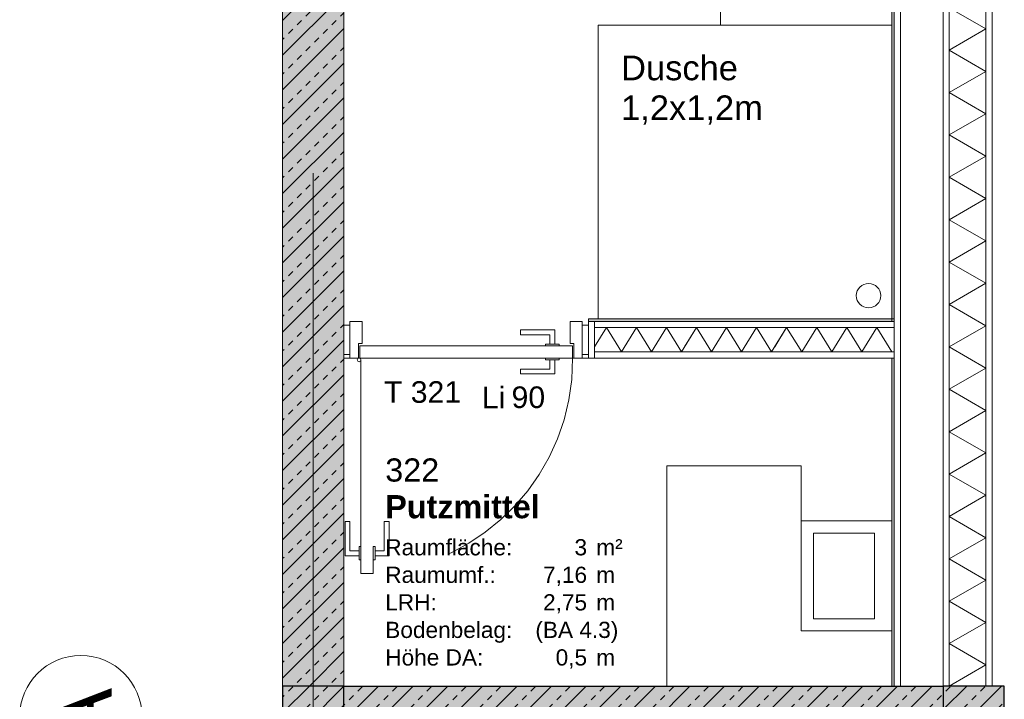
# Model space of a CAD drawing. Header units: metres. Extents: x -49 to 152, y -127 to 99.
# Tile 161 of 177: x 42.6 to 46.63, y -21.53 to -18.75. Entities that reach past the tile are written whole.
import ezdxf
from ezdxf.enums import TextEntityAlignment as Align

# ---------------------------------------------------------------- set-up
doc = ezdxf.new("R2010")
doc.units = ezdxf.units.M
for name, pattern in [('Achsen 01', [5.291531, 3.175, -1.058062, 0.352704, -0.705764]), ('gestrichelt - 01', [2, 1, -1]), ('Raster 01', [2, 1, -1])]:
    doc.linetypes.add(name, pattern=pattern)
for name, color, linetype, lineweight, true_color in [('013_Beton und Stahlbetonarbeiten-000 Sichtbeton-333 Außenstütze', 5, 'Continuous', 5, 0x0000ff), ('013_Beton und Stahlbetonarbeiten-000 Sichtbeton-334 Außenwandöf', 5, 'Continuous', 5, 0x0000ff), ('039_Trockenbauarbeiten-340 Dämmung', 7, 'Continuous', 9, 0xc0c0c0), ('045_Sanitärausstattung-allg.', 9, 'Continuous', 9, 0x808080), ('AV1-Achsen', 1, 'Achsen 01', 18, 0xff0000), ('AV1-Stempel-Türnummern', 7, 'Continuous', 100, 0x02abea)]:
    doc.layers.add(name, color=color, linetype=linetype, lineweight=lineweight, true_color=true_color)
for name, color, linetype, lineweight in [('013_Beton und Stahlbetonarbeiten-330 Außenstützen', 7, 'Continuous', 25), ('013_Beton und Stahlbetonarbeiten-330 Außenwände', 7, 'Continuous', 25), ('013_Beton und Stahlbetonarbeiten-340 Innenwände', 7, 'Continuous', 18), ('024_Fliesen_Plattenarbeiten-340 Fliesen', 7, 'Continuous', 9), ('027_Tischlerarbeiten-340 Innentüren', 7, 'Continuous', 9), ('031_Metallbauarbeiten-340 Innentüren _ Elemente', 7, 'Continuous', 9), ('039_Trockenbauarbeiten-340 Gipskarton', 7, 'Continuous', 9), ('_OG 3 (2D)', 7, 'Continuous', 9), ('AV1-Stempel-Raumstempel', 7, 'Continuous', 9), ('Keine', 7, 'Continuous', 9)]:
    doc.layers.add(name, color=color, linetype=linetype, lineweight=lineweight)
doc.styles.add('Arial', font='arial.ttf')
doc.styles.add('Arial (bold)', font='arialbd.ttf')
pattern_1 = [(45, (0, 0), (0.07071068, -0.07071068), [0.025, -0.025])]
pattern_2 = [(-135, (0.03106, -0.03313), (0.07071068, -0.07071068), [])]

# ---------------------------------------------------------------- blocks, each defined once
blk = doc.blocks.new('Group-747')
at = {"color": 255, "linetype": 'Continuous', "lineweight": 5}
blk.add_wipeout([(-21.475, 13.45), (-16.325, 13.45), (-16.325, 13.6), (-21.475, 13.6)], dxfattribs=at).dxf.layer = '039_Trockenbauarbeiten-340 Dämmung'
blk = doc.blocks.new('Group-748')
at = {"layer": '039_Trockenbauarbeiten-340 Dämmung', "transparency": 33554687, "flags": 128}
blk.add_lwpolyline([(-21.475, 13.6), (-21.3884, 13.45), (-21.3018, 13.6), (-21.2152, 13.45), (-21.1286, 13.6), (-21.042, 13.45), (-20.9554, 13.6), (-20.8688, 13.45), (-20.7822, 13.6), (-20.6956, 13.45), (-20.609, 13.6), (-20.5224, 13.45), (-20.4358, 13.6), (-20.3492, 13.45), (-20.2626, 13.6), (-20.176, 13.45), (-20.0894, 13.6), (-20.0028, 13.45), (-19.9162, 13.6), (-19.8296, 13.45), (-19.7429, 13.6), (-19.6563, 13.45), (-19.5697, 13.6), (-19.4831, 13.45), (-19.3965, 13.6), (-19.3099, 13.45), (-19.2233, 13.6), (-19.1367, 13.45), (-19.0501, 13.6), (-18.9635, 13.45), (-18.8769, 13.6), (-18.7903, 13.45), (-18.7037, 13.6), (-18.6171, 13.45), (-18.5305, 13.6), (-18.4439, 13.45), (-18.3573, 13.6), (-18.2707, 13.45), (-18.1841, 13.6), (-18.0975, 13.45), (-18.0109, 13.6), (-17.9243, 13.45), (-17.8377, 13.6), (-17.7511, 13.45), (-17.6645, 13.6), (-17.5779, 13.45), (-17.4913, 13.6), (-17.4047, 13.45), (-17.3181, 13.6), (-17.2315, 13.45), (-17.1449, 13.6), (-17.0583, 13.45), (-16.9717, 13.6), (-16.8851, 13.45), (-16.7985, 13.6), (-16.7119, 13.45), (-16.6253, 13.6), (-16.5387, 13.45), (-16.4521, 13.6), (-16.3655, 13.45), (-16.325, 13.5201)], dxfattribs=at)
blk = doc.blocks.new('Group-749')
at = {"layer": '039_Trockenbauarbeiten-340 Dämmung'}
blk.add_blockref('Group-747', (0, 0), dxfattribs=at)
at = {"layer": '039_Trockenbauarbeiten-340 Dämmung', "transparency": 33554687}
blk.add_blockref('Group-748', (0, 0), dxfattribs=at)
blk = doc.blocks.new('Parametric Object-95')
at = {"layer": '039_Trockenbauarbeiten-340 Dämmung', "color": 7, "transparency": 33554687}
blk.add_blockref('Group-749', (0, 0), dxfattribs=at)
at = {"layer": '039_Trockenbauarbeiten-340 Dämmung', "color": 0, "flags": 1}
for tag in ['IFC_UUID', 'instanceID', 'prm0_name', 'prm0_type', 'prm0_value', 'prm1_name', 'prm1_type', 'prm1_value', 'prm2_name', 'prm2_type', 'prm2_value', 'prm3_name', 'prm3_type', 'prm3_value', 'prm4_name', 'prm4_type', 'prm4_value', 'prm5_name', 'prm5_type', 'prm5_value', 'prm6_name', 'prm6_type', 'prm6_value']:
    blk.add_attdef(tag, (46.4, -21.475), '', height=0.00018, dxfattribs=at)
blk = doc.blocks.new('Group-753')
at = {"color": 255}
blk.add_wipeout([(44.965, -18.775), (46.165, -18.775), (46.165, -19.975), (44.965, -19.975)], dxfattribs=at).dxf.layer = '045_Sanitärausstattung-allg.'
at = {"layer": '045_Sanitärausstattung-allg.', "flags": 128}
blk.add_lwpolyline([(44.965, -18.775), (46.165, -18.775), (46.165, -19.975), (44.965, -19.975)], close=True, dxfattribs=at)
at = {"color": 255}
blk.add_wipeout([(46.07, -19.83), (46.1054, -19.8446), (46.12, -19.88), (46.1054, -19.9154), (46.07, -19.93), (46.0346, -19.9154), (46.02, -19.88), (46.0346, -19.8446)], dxfattribs=at).dxf.layer = '045_Sanitärausstattung-allg.'
at = {"layer": '045_Sanitärausstattung-allg.'}
blk.add_circle((46.07, -19.88), 0.05, dxfattribs=at)
blk = doc.blocks.new('Group-755')
at = {"layer": '045_Sanitärausstattung-allg.', "linetype": 'Raster 01', "flags": 128}
blk.add_lwpolyline([(46.165, -18.775), (45.465, -18.775), (45.465, -17.875), (46.165, -17.875)], close=True, dxfattribs=at)
blk = doc.blocks.new('Group-757')
at = {"color": 255, "linetype": 'Continuous', "lineweight": 5}
blk.add_wipeout([(46.1647, -20.01), (44.95, -20.01), (44.95, -20.11), (46.1647, -20.11)], dxfattribs=at).dxf.layer = '039_Trockenbauarbeiten-340 Dämmung'
blk = doc.blocks.new('Group-758')
at = {"layer": '039_Trockenbauarbeiten-340 Dämmung', "transparency": 33554687, "flags": 128}
for points in [[(45.4284, -20.11), (45.367, -20.01), (45.3057, -20.11), (45.2443, -20.01), (45.1829, -20.11), (45.1215, -20.01), (45.0601, -20.11), (44.9988, -20.01), (44.95, -20.0894)], [(45.7967, -20.11), (45.7353, -20.01), (45.6739, -20.11), (45.6126, -20.01), (45.5512, -20.11), (45.4898, -20.01), (45.4284, -20.11), (45.367, -20.01), (45.3183, -20.0894)], [(46.165, -20.11), (46.1036, -20.01), (46.0422, -20.11), (45.9809, -20.01), (45.9195, -20.11), (45.8581, -20.01), (45.7967, -20.11), (45.7353, -20.01), (45.6866, -20.0894)]]:
    blk.add_lwpolyline(points, dxfattribs=at)
blk = doc.blocks.new('Group-759')
at = {"layer": '039_Trockenbauarbeiten-340 Dämmung'}
blk.add_blockref('Group-757', (0, 0), dxfattribs=at)
at = {"layer": '039_Trockenbauarbeiten-340 Dämmung', "transparency": 33554687}
blk.add_blockref('Group-758', (0, 0), dxfattribs=at)
blk = doc.blocks.new('Türnummer 2 - Innentür')
at = {"layer": '031_Metallbauarbeiten-340 Innentüren _ Elemente', "char_height": 0.08826, "attachment_point": 8, "line_spacing_factor": 0.965511, "style": 'Arial'}
for s, insert in [('Li', (0, -0.0671)), ('90', (0.1423, -0.0671))]:
    blk.add_mtext(s, dxfattribs=dict(at, insert=insert))
at = {"layer": '031_Metallbauarbeiten-340 Innentüren _ Elemente', "style": 'Arial'}
blk.add_attdef('Türnummer', text='', height=0.0883, dxfattribs=at).set_placement((-0.2903, -0.071), align=Align.BOTTOM_CENTER)
at = {"layer": '031_Metallbauarbeiten-340 Innentüren _ Elemente', "color": 7, "transparency": 33554687, "style": 'Arial'}
blk.add_attdef('Schallschutzklasse', text='', height=0.0883, dxfattribs=at).set_placement((-0.1763, -0.2296), align=Align.BOTTOM_CENTER)
at = {"layer": 'Keine', "color": 0, "flags": 1}
for tag, p in [('Lichte_Breite', (-0.4481, -0.3885)), ('Panikfunktion', (-0.4481, -0.5473)), ('AT-Nr.', (-0.4481, -0.7062))]:
    blk.add_attdef(tag, p, '', height=0.0883, dxfattribs=at)
blk = doc.blocks.new('COE - Innentür 1.00 _ 0.15')
at = {"layer": '027_Tischlerarbeiten-340 Innentüren', "color": 253, "linetype": 'gestrichelt - 01', "lineweight": 9, "transparency": 33554687, "flags": 128}
for points in [[(0.8825, 0.9375), (0.8625, 0.9375), (0.8625, 0.975), (0.7425, 0.975), (0.7425, 0.995), (0.8825, 0.995)], [(0.085, 0.93), (0.955, 0.93), (0.955, 0.88), (0.085, 0.88)], [(0.845, 0.93), (0.845, 0.9375), (0.9, 0.9375), (0.9, 0.93)], [(0.8825, 0.8725), (0.8625, 0.8725), (0.8625, 0.835), (0.7425, 0.835), (0.7425, 0.815), (0.8825, 0.815)], [(0.845, 0.8725), (0.845, 0.88), (0.9, 0.88), (0.9, 0.8725)]]:
    blk.add_lwpolyline(points, close=True, dxfattribs=at)
at = {"layer": '027_Tischlerarbeiten-340 Innentüren', "color": 253, "linetype": 'gestrichelt - 01', "lineweight": 9, "transparency": 33554687}
blk.add_arc((0.0825, 0.9375), 0.8725, 269.5581, 356.6163, dxfattribs=at)
at = {"color": 255}
for points in [[(-0.06, 1), (0.06, 1), (0.06, 0.975), (-0.06, 0.975)], [(-0.06, 0.025), (0.06, 0.025), (0.06, 0), (-0.06, 0)]]:
    blk.add_wipeout(points, dxfattribs=at).dxf.layer = '027_Tischlerarbeiten-340 Innentüren'
at = {"layer": '027_Tischlerarbeiten-340 Innentüren', "flags": 128}
for points in [[(-0.06, 1), (0.06, 1), (0.06, 0.975), (-0.06, 0.975)], [(-0.06, 0.025), (0.06, 0.025), (0.06, 0), (-0.06, 0)]]:
    blk.add_lwpolyline(points, close=True, dxfattribs=at)
at = {"color": 255}
blk.add_wipeout([(0.075, 0.06), (0.015, 0.06), (0.015, 0.075), (-0.075, 0.075), (-0.075, 0.025), (0.075, 0.025)], dxfattribs=at).dxf.layer = '027_Tischlerarbeiten-340 Innentüren'
at = {"layer": '027_Tischlerarbeiten-340 Innentüren', "flags": 128}
blk.add_lwpolyline([(0.075, 0.06), (0.015, 0.06), (0.015, 0.075), (-0.075, 0.075), (-0.075, 0.025), (0.075, 0.025)], close=True, dxfattribs=at)
at = {"color": 255}
blk.add_wipeout([(0.075, 0.935), (0.075, 0.065), (0.025, 0.065), (0.025, 0.935)], dxfattribs=at).dxf.layer = '027_Tischlerarbeiten-340 Innentüren'
at = {"layer": '027_Tischlerarbeiten-340 Innentüren', "flags": 128}
blk.add_lwpolyline([(0.075, 0.935), (0.075, 0.065), (0.025, 0.065), (0.025, 0.935)], close=True, dxfattribs=at)
at = {"color": 255}
for points in [[(0.075, 0.94), (0.015, 0.94), (0.015, 0.925), (-0.075, 0.925), (-0.075, 0.975), (0.075, 0.975)], [(0.0175, 0.1375), (0.0175, 0.1575), (-0.02, 0.1575), (-0.02, 0.2775), (-0.04, 0.2775), (-0.04, 0.1375)], [(0.0825, 0.1375), (0.0825, 0.1575), (0.12, 0.1575), (0.12, 0.2775), (0.14, 0.2775), (0.14, 0.1375)]]:
    blk.add_wipeout(points, dxfattribs=at).dxf.layer = '027_Tischlerarbeiten-340 Innentüren'
at = {"layer": '027_Tischlerarbeiten-340 Innentüren', "flags": 128}
for points in [[(0.075, 0.94), (0.015, 0.94), (0.015, 0.925), (-0.075, 0.925), (-0.075, 0.975), (0.075, 0.975)], [(0.0175, 0.1375), (0.0175, 0.1575), (-0.02, 0.1575), (-0.02, 0.2775), (-0.04, 0.2775), (-0.04, 0.1375)], [(0.0825, 0.1375), (0.0825, 0.1575), (0.12, 0.1575), (0.12, 0.2775), (0.14, 0.2775), (0.14, 0.1375)]]:
    blk.add_lwpolyline(points, close=True, dxfattribs=at)
at = {"color": 255}
for points in [[(0.09, 0.9375), (0.0878, 0.9322), (0.0825, 0.93), (0.0772, 0.9322), (0.075, 0.9375), (0.0772, 0.9428), (0.0825, 0.945), (0.0878, 0.9428)], [(0.0175, 0.175), (0.025, 0.175), (0.025, 0.12), (0.0175, 0.12)], [(0.075, 0.175), (0.0825, 0.175), (0.0825, 0.12), (0.075, 0.12)]]:
    blk.add_wipeout(points, dxfattribs=at).dxf.layer = '027_Tischlerarbeiten-340 Innentüren'
at = {"layer": '027_Tischlerarbeiten-340 Innentüren', "flags": 128}
for points in [[(0.0175, 0.175), (0.025, 0.175), (0.025, 0.12), (0.0175, 0.12)], [(0.075, 0.175), (0.0825, 0.175), (0.0825, 0.12), (0.075, 0.12)]]:
    blk.add_lwpolyline(points, close=True, dxfattribs=at)
at = {"layer": '027_Tischlerarbeiten-340 Innentüren'}
blk.add_circle((0.0825, 0.9375), 0.0075, dxfattribs=at)
blk = doc.blocks.new('Group-760')
at = {"layer": '045_Sanitärausstattung-allg.', "linetype": 'Raster 01', "flags": 128}
blk.add_lwpolyline([(45.245, -20.575), (45.795, -20.575), (45.795, -21.475), (45.245, -21.475)], close=True, dxfattribs=at)
at = {"color": 255}
blk.add_wipeout([(45.795, -20.8), (46.165, -20.8), (46.165, -21.25), (45.795, -21.25)], dxfattribs=at).dxf.layer = '045_Sanitärausstattung-allg.'
at = {"layer": '045_Sanitärausstattung-allg.', "flags": 128}
blk.add_lwpolyline([(45.795, -20.8), (46.165, -20.8), (46.165, -21.25), (45.795, -21.25)], close=True, dxfattribs=at)
at = {"color": 255}
blk.add_wipeout([(45.845, -20.85), (46.095, -20.85), (46.095, -21.2), (45.845, -21.2)], dxfattribs=at).dxf.layer = '045_Sanitärausstattung-allg.'
at = {"layer": '045_Sanitärausstattung-allg.', "flags": 128}
blk.add_lwpolyline([(45.845, -20.85), (46.095, -20.85), (46.095, -21.2), (45.845, -21.2)], close=True, dxfattribs=at)
blk = doc.blocks.new('Raumstempel - Symbol - 2')
at = {"layer": 'AV1-Stempel-Raumstempel', "attachment_point": 1, "line_spacing_factor": 0.969524, "style": 'Arial'}
for s, insert, char_height in [('Raumfläche:', (0.15, -0.5049), 0.066198), ('m²', (1.0125, -0.5049), 0.0662), ('Raumumf.:', (0.15, -0.6174), 0.0662), ('m', (1.0125, -0.6174), 0.0662), ('LRH:', (0.15, -0.7299), 0.0662), ('m', (1.0125, -0.7299), 0.0662), ('Bodenbelag:', (0.15, -0.8424), 0.066198), ('Höhe DA:', (0.15, -0.9549), 0.0662), ('m', (1.0125, -0.9549), 0.0662)]:
    blk.add_mtext(s, dxfattribs=dict(at, insert=insert, char_height=char_height))
at = {"layer": 'AV1-Stempel-Raumstempel'}
for tag, style, p in [('Raumnummer', 'Arial', (0.15, -0.175)), ('Raumname', 'Arial (bold)', (0.15, -0.325))]:
    blk.add_attdef(tag, text='', height=0.0946, dxfattribs=dict(at, style=style)).set_placement(p, align=Align.TOP_LEFT)
at = {"layer": 'AV1-Stempel-Raumstempel', "style": 'Arial'}
for tag, p in [('Raumfläche', (0.975, -0.5049)), ('Raumumfang', (0.975, -0.6174)), ('LRH', (0.975, -0.7299)), ('Bodendetail', (1.1028, -0.8424)), ('Höhe_DA', (0.975, -0.9549))]:
    blk.add_attdef(tag, text='', height=0.0662, dxfattribs=at).set_placement(p, align=Align.TOP_RIGHT)
at = {"layer": 'Keine', "color": 0, "flags": 1}
for tag, p in [('Bodenbelag', (0, -1.3327)), ('Decke', (0, -1.5029))]:
    blk.add_attdef(tag, p, '', height=0.0946, dxfattribs=at)
blk = doc.blocks.new('OG 3 (2D)')
at = {"layer": '013_Beton und Stahlbetonarbeiten-330 Außenstützen', "linetype": 'Continuous', "lineweight": 0, "true_color": 0xc0c0c0}
blk.add_hatch(color=9, dxfattribs=at).paths.add_polyline_path([(43.925, -21.475), (43.675, -21.475), (43.675, -21.725), (43.925, -21.725)])
at = {"layer": '013_Beton und Stahlbetonarbeiten-330 Außenstützen', "linetype": 'Continuous', "lineweight": 13}
h = blk.add_hatch(dxfattribs=at)
h.set_pattern_fill('Stahlbeton', color=251, style=0, pattern_type=2)
h.set_pattern_definition(pattern_1)
h.paths.add_polyline_path([(43.925, -21.475), (43.675, -21.475), (43.675, -21.725), (43.925, -21.725)])
h = blk.add_hatch(dxfattribs=at)
h.set_pattern_fill('Stahlbeton-1', color=251, style=0, pattern_type=2)
h.set_pattern_definition(pattern_2)
h.paths.add_polyline_path([(43.925, -21.475), (43.675, -21.475), (43.675, -21.725), (43.925, -21.725)])
at = {"layer": '013_Beton und Stahlbetonarbeiten-340 Innenwände', "linetype": 'Continuous', "lineweight": 0, "true_color": 0xc0c0c0}
blk.add_hatch(color=9, dxfattribs=at).paths.add_polyline_path([(43.675, -21.475), (43.675, -16.075), (43.925, -16.075), (43.925, -21.475)])
at = {"layer": '013_Beton und Stahlbetonarbeiten-340 Innenwände', "linetype": 'Continuous', "lineweight": 13}
h = blk.add_hatch(dxfattribs=at)
h.set_pattern_fill('Stahlbeton', color=251, style=0, pattern_type=2)
h.set_pattern_definition(pattern_1)
h.paths.add_polyline_path([(43.675, -21.475), (43.675, -16.075), (43.925, -16.075), (43.925, -21.475)])
h = blk.add_hatch(dxfattribs=at)
h.set_pattern_fill('Stahlbeton-1', color=251, style=0, pattern_type=2)
h.set_pattern_definition(pattern_2)
h.paths.add_polyline_path([(43.675, -21.475), (43.675, -16.075), (43.925, -16.075), (43.925, -21.475)])
at = {"layer": '013_Beton und Stahlbetonarbeiten-000 Sichtbeton-333 Außenstütze', "color": 30}
blk.add_solid([(43.875, -21.525), (43.925, -21.525), (43.875, -16.125), (43.925, -16.125)], dxfattribs=at)
at = {"layer": '013_Beton und Stahlbetonarbeiten-000 Sichtbeton-334 Außenwandöf', "color": 30}
blk.add_solid([(43.725, -21.725), (43.675, -21.725), (43.725, -16.325), (43.675, -16.325)], dxfattribs=at)
at = {"layer": '013_Beton und Stahlbetonarbeiten-330 Außenstützen', "flags": 128}
blk.add_lwpolyline([(43.925, -21.475), (43.675, -21.475), (43.675, -21.725), (43.925, -21.725)], close=True, dxfattribs=at)
at = {"layer": '013_Beton und Stahlbetonarbeiten-340 Innenwände', "flags": 128}
blk.add_lwpolyline([(43.675, -21.475), (43.675, -16.075), (43.925, -16.075), (43.925, -21.475)], close=True, dxfattribs=at)
at = {"layer": 'AV1-Achsen'}
blk.add_line((43.8, -22.555), (43.8, -14.65), dxfattribs=at)
at = {"layer": 'AV1-Achsen', "linetype": 'Continuous'}
blk.add_circle((42.85, -21.6), 0.25, dxfattribs=at)
at = {"layer": '039_Trockenbauarbeiten-340 Dämmung', "color": 7, "transparency": 33554687}
blk.add_blockref('Group-759', (0, 0), dxfattribs=at)
at = {"layer": '045_Sanitärausstattung-allg.', "color": 7}
blk.add_blockref('Group-753', (0, 0), dxfattribs=at)
at = {"layer": 'AV1-Stempel-Türnummern', "color": 7}
ref = blk.add_blockref('Türnummer 2 - Innentür', (44.537, -20.2733), dxfattribs=at)
ref.add_attrib('Türnummer', 'T 321', dxfattribs={"layer": '031_Metallbauarbeiten-340 Innentüren _ Elemente', "height": 0.08826, "style": 'Arial'}).set_placement((44.2467, -20.3443), align=Align.BOTTOM_CENTER)
at = {"layer": 'AV1-Achsen', "insert": (42.85, -21.6), "char_height": 0.2522, "attachment_point": 5, "rotation": 90, "line_spacing_factor": 0.969122, "style": 'Arial'}
blk.add_mtext('A', dxfattribs=at)
at = {"color": 255}
blk.add_wipeout([(46.55, -21.475), (46.55, -16.325), (46.4, -16.325), (46.4, -21.475)], dxfattribs=at).dxf.layer = '039_Trockenbauarbeiten-340 Dämmung'
at = {"layer": '039_Trockenbauarbeiten-340 Dämmung', "flags": 128}
blk.add_lwpolyline([(46.55, -21.475), (46.55, -16.325), (46.4, -16.325), (46.4, -21.475)], close=True, dxfattribs=at)
at = {"layer": '045_Sanitärausstattung-allg.'}
blk.add_blockref('Group-755', (0, 0), dxfattribs=at)
at = {"layer": 'Keine', "color": 8, "transparency": 33554687, "insert": (45.0584, -19.0403), "char_height": 0.10087, "attachment_point": 4, "line_spacing_factor": 0.969122, "style": 'Arial'}
blk.add_mtext('Dusche\\P1,2x1,2m', dxfattribs=at)
at = {"color": 255}
for points in [[(44.95, -19.985), (46.175, -19.985), (46.175, -20.01), (44.95, -20.01)], [(44.95, -20.11), (46.175, -20.11), (46.175, -20.135), (44.95, -20.135)]]:
    blk.add_wipeout(points, dxfattribs=at).dxf.layer = '039_Trockenbauarbeiten-340 Gipskarton'
at = {"layer": '039_Trockenbauarbeiten-340 Gipskarton', "flags": 128}
for points in [[(44.95, -19.985), (46.175, -19.985), (46.175, -20.01), (44.95, -20.01)], [(44.95, -20.11), (46.175, -20.11), (46.175, -20.135), (44.95, -20.135)]]:
    blk.add_lwpolyline(points, close=True, dxfattribs=at)
at = {"layer": '039_Trockenbauarbeiten-340 Dämmung', "rotation": 90}
blk.add_blockref('Parametric Object-95', (60, 0), dxfattribs=at)
at = {"color": 255}
for points in [[(46.4, -16.325), (46.375, -16.325), (46.375, -21.475), (46.4, -21.475)], [(46.575, -16.325), (46.55, -16.325), (46.55, -21.475), (46.575, -21.475)], [(44.925, -20.135), (44.925, -19.985), (44.95, -19.985), (44.95, -20.135)]]:
    blk.add_wipeout(points, dxfattribs=at).dxf.layer = '039_Trockenbauarbeiten-340 Gipskarton'
at = {"layer": '013_Beton und Stahlbetonarbeiten-330 Außenstützen', "linetype": 'Continuous', "lineweight": 0, "true_color": 0xc0c0c0}
blk.add_hatch(color=9, dxfattribs=at).paths.add_polyline_path([(46.625, -21.475), (46.375, -21.475), (46.375, -21.725), (46.625, -21.725)])
at = {"layer": '013_Beton und Stahlbetonarbeiten-330 Außenstützen', "linetype": 'Continuous', "lineweight": 13}
h = blk.add_hatch(dxfattribs=at)
h.set_pattern_fill('Stahlbeton', color=251, style=0, pattern_type=2)
h.set_pattern_definition(pattern_1)
h.paths.add_polyline_path([(46.625, -21.475), (46.375, -21.475), (46.375, -21.725), (46.625, -21.725)])
h = blk.add_hatch(dxfattribs=at)
h.set_pattern_fill('Stahlbeton-1', color=251, style=0, pattern_type=2)
h.set_pattern_definition(pattern_2)
h.paths.add_polyline_path([(46.625, -21.475), (46.375, -21.475), (46.375, -21.725), (46.625, -21.725)])
at = {"layer": '013_Beton und Stahlbetonarbeiten-330 Außenwände', "linetype": 'Continuous', "lineweight": 0, "true_color": 0xc0c0c0}
blk.add_hatch(color=9, dxfattribs=at).paths.add_polyline_path([(46.375, -21.725), (43.925, -21.725), (43.925, -21.475), (46.375, -21.475)])
at = {"layer": '013_Beton und Stahlbetonarbeiten-330 Außenwände', "linetype": 'Continuous', "lineweight": 13}
h = blk.add_hatch(dxfattribs=at)
h.set_pattern_fill('Stahlbeton', color=251, style=0, pattern_type=2)
h.set_pattern_definition(pattern_1)
h.paths.add_polyline_path([(46.375, -21.725), (43.925, -21.725), (43.925, -21.475), (46.375, -21.475)])
h = blk.add_hatch(dxfattribs=at)
h.set_pattern_fill('Stahlbeton-1', color=251, style=0, pattern_type=2)
h.set_pattern_definition(pattern_2)
h.paths.add_polyline_path([(46.375, -21.725), (43.925, -21.725), (43.925, -21.475), (46.375, -21.475)])
at = {"layer": '013_Beton und Stahlbetonarbeiten-000 Sichtbeton-333 Außenstütze', "color": 30}
blk.add_solid([(43.925, -21.475), (43.925, -21.525), (46.625, -21.475), (46.575, -21.525)], dxfattribs=at)
at = {"layer": '013_Beton und Stahlbetonarbeiten-000 Sichtbeton-334 Außenwandöf', "color": 30}
blk.add_solid([(46.625, -21.475), (46.575, -21.525), (46.625, -21.725), (46.575, -21.725)], dxfattribs=at)
at = {"layer": '013_Beton und Stahlbetonarbeiten-330 Außenstützen', "flags": 128}
blk.add_lwpolyline([(46.625, -21.475), (46.375, -21.475), (46.375, -21.725), (46.625, -21.725)], close=True, dxfattribs=at)
at = {"layer": '013_Beton und Stahlbetonarbeiten-330 Außenwände', "flags": 128}
blk.add_lwpolyline([(46.375, -21.725), (43.925, -21.725), (43.925, -21.475), (46.375, -21.475)], close=True, dxfattribs=at)
at = {"layer": '039_Trockenbauarbeiten-340 Gipskarton', "flags": 128}
for points in [[(46.4, -16.325), (46.375, -16.325), (46.375, -21.475), (46.4, -21.475)], [(46.575, -16.325), (46.55, -16.325), (46.55, -21.475), (46.575, -21.475)], [(44.925, -20.135), (44.925, -19.985), (44.95, -19.985), (44.95, -20.135)]]:
    blk.add_lwpolyline(points, close=True, dxfattribs=at)
at = {"layer": '027_Tischlerarbeiten-340 Innentüren', "color": 7, "xscale": -1, "rotation": 90}
blk.add_blockref('COE - Innentür 1.00 _ 0.15', (44.925, -20.06), dxfattribs=at)
at = {"layer": '045_Sanitärausstattung-allg.', "color": 7}
blk.add_blockref('Group-760', (0, 0), dxfattribs=at)
at = {"layer": '024_Fliesen_Plattenarbeiten-340 Fliesen', "linetype": 'Continuous', "lineweight": 0}
blk.add_hatch(color=140, dxfattribs=at).paths.add_polyline_path([(44.925, -19.975), (46.175, -19.975), (46.175, -19.985), (44.925, -19.985)])
at = {"layer": '024_Fliesen_Plattenarbeiten-340 Fliesen', "flags": 128}
blk.add_lwpolyline([(44.925, -19.975), (46.175, -19.975), (46.175, -19.985), (44.925, -19.985)], close=True, dxfattribs=at)
at = {"layer": 'AV1-Stempel-Raumstempel'}
blk.add_blockref('Raumstempel - Symbol - 2', (43.9444, -20.37), dxfattribs=at).add_auto_attribs({'Raumname': 'Putzmittel', 'Raumnummer': '322', 'Bodendetail': '(BA 4.3)', 'Raumfläche': '3', 'LRH': '2,75', 'Raumumfang': '7,16', 'Höhe_DA': '0,5'})
at = {"color": 255}
blk.add_wipeout([(46.2, -21.475), (46.175, -21.475), (46.175, -16.325), (46.2, -16.325)], dxfattribs=at).dxf.layer = '039_Trockenbauarbeiten-340 Gipskarton'
at = {"layer": '024_Fliesen_Plattenarbeiten-340 Fliesen', "linetype": 'Continuous', "lineweight": 0}
for points in [[(46.165, -16.325), (46.175, -16.325), (46.175, -19.985), (46.165, -19.985)], [(46.165, -20.135), (46.175, -20.135), (46.175, -21.475), (46.165, -21.475)]]:
    blk.add_hatch(color=140, dxfattribs=at).paths.add_polyline_path(points)
at = {"layer": '024_Fliesen_Plattenarbeiten-340 Fliesen', "flags": 128}
for points in [[(46.165, -16.325), (46.175, -16.325), (46.175, -19.985), (46.165, -19.985)], [(46.165, -20.135), (46.175, -20.135), (46.175, -21.475), (46.165, -21.475)]]:
    blk.add_lwpolyline(points, close=True, dxfattribs=at)
at = {"layer": '039_Trockenbauarbeiten-340 Gipskarton', "flags": 128}
blk.add_lwpolyline([(46.2, -21.475), (46.175, -21.475), (46.175, -16.325), (46.2, -16.325)], close=True, dxfattribs=at)
at = {"layer": 'Keine', "color": 8, "linetype": 'Continuous', "lineweight": 13, "flags": 128}
blk.add_lwpolyline([(43.925, -20.135), (46.165, -20.135), (46.165, -21.475), (43.925, -21.475)], close=True, dxfattribs=at)

msp = doc.modelspace()

# ---------------------------------------------------------------- block references
at = {"layer": '_OG 3 (2D)'}
msp.add_blockref('OG 3 (2D)', (0, 0), dxfattribs=at)

doc.saveas('drawing.dxf')
